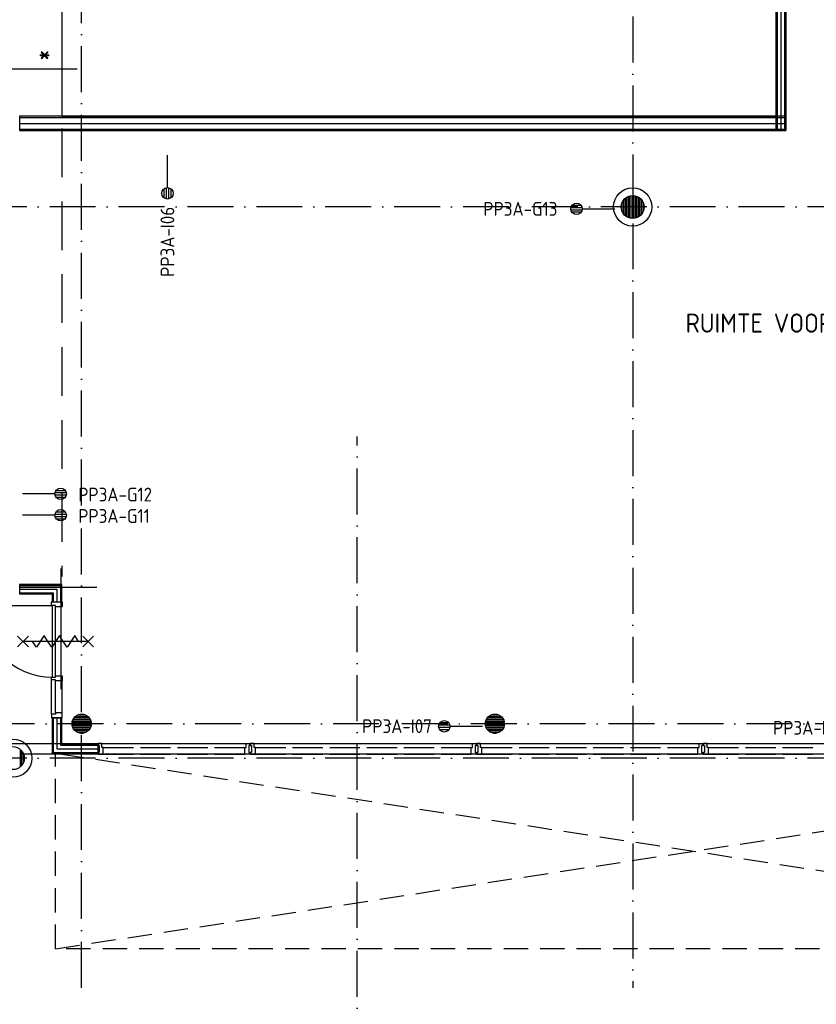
# Model space of a CAD drawing. Header units: millimetres. Extents: x 90707 to 450385, y -1262 to 949019.
# Tile 25 of 60: x 140037 to 150446, y 38393 to 51254. Entities that reach past the tile are written whole.
import ezdxf
from ezdxf.enums import TextEntityAlignment as Align

# ---------------------------------------------------------------- set-up
doc = ezdxf.new("R2010")
doc.units = ezdxf.units.MM
doc.header["$LTSCALE"] = 100
for name, pattern in [('CENTER2', [11.25, 7.5, -1.25, 1.25, -1.25]), ('CENTERX2', [40, 25, -5, 5, -5]), ('DASHDOT', [9, 6, -1.5, 0, -1.5]), ('HIDDEN', [9.525, 6.35, -3.175]), ('HIDDEN2', [4.7625, 3.175, -1.5875])]:
    doc.linetypes.add(name, pattern=pattern)
doc.layers.get('0').update_dxf_attribs({"linetype": 'CONTINUOUS'})
for name, color, linetype in [('AL$1----_MAATVOERING', 7, 'CONTINUOUS'), ('AL$7----_STRAMIEN', 1, 'DASHDOT'), ('AL$8----_HULPKOLOM', 2, 'CONTINUOUS'), ('AL$8----_HULPLIJNEN', 2, 'CONTINUOUS'), ('AL22----_BINNENWAND', 7, 'CONTINUOUS'), ('AL28----_KONSTRUKTIE', 3, 'CONTINUOUS'), ('AL32----_BINNENKOZ', 7, 'CONTINUOUS'), ('AL32----_DRAAIRICHTING', 1, 'CONTINUOUS'), ('AL65----_BEVEILIGING', 7, 'CONTINUOUS'), ('ALL-----_REFLIJNEN', 8, 'CONTINUOUS'), ('ALXAA---_GEWBETON', 12, 'CONTINUOUS'), ('EB6441--_ATTRIB', 2, 'CONTINUOUS'), ('EL6441--_DATACOM', 3, 'CONTINUOUS'), ('MAATV-SPARING', 1, 'CONTINUOUS'), ('STRAMIEN', 1, 'CENTER2'), ('VOLGNUMMER', 7, 'CONTINUOUS')]:
    doc.layers.add(name, color=color, linetype=linetype)
doc.styles.add('1_8', font='ISO', dxfattribs={"height": 1.8})
doc.styles.get("Standard").update_dxf_attribs({"font": 'iso.shx'})

# ---------------------------------------------------------------- blocks, each defined once
blk = doc.blocks.new('ES4X2')
for p, q in [((-0.45, 1.4), (-0.45, 2.6)), ((-0.15, 1.27), (-0.15, 2.73)), ((0.15, 1.27), (0.15, 2.73)), ((0.45, 1.4), (0.45, 2.6)), ((0, 1.25), (0, -3))]:
    blk.add_line(p, q)
blk.add_circle((0, 2), 0.75)
at = {"style": '1_8', "flags": 8}
for tag, p in [('NUMMER', (1.25, 3.5)), ('CODE', (-1.25, 3.5))]:
    blk.add_attdef(tag, text='', height=1.8, rotation=90, dxfattribs=at).set_placement(p, align=Align.MIDDLE_LEFT)
blk.add_attdef('M_CODE', text='', height=1.8, dxfattribs=at).set_placement((0, 0), align=Align.MIDDLE_CENTER)
blk = doc.blocks.new('A$Cca306792')
at = {"layer": 'AL$1----_MAATVOERING', "color": 8}
for p, q in [((49468, 65105), (49468, 51255)), ((58803, 51070), (58803, 65105)), ((49468, 51255), (58803, 51255))]:
    blk.add_line(p, q, dxfattribs=at)
at = {"layer": 'AL$7----_STRAMIEN', "color": 1}
blk.add_line((49728, 39870), (49728, 78662), dxfattribs=at)
for points in [[(56928, 78659), (56928, 39870)], [(146222, 50070), (3931, 50070)], [(135522, 43320), (3452, 43320)], [(146222, 42870), (2867, 42870)]]:
    blk.add_lwpolyline(points, dxfattribs=at)
at = {"layer": 'AL$7----_STRAMIEN'}
blk.add_lwpolyline([(53328, 5550), (53328, 47073)], dxfattribs=at)
at = {"layer": 'AL$8----_HULPKOLOM', "color": 8}
for centre in [(56928, 50070), (48828, 42870)]:
    blk.add_circle(centre, 250, dxfattribs=at)
at = {"layer": 'AL$8----_HULPLIJNEN', "color": 8}
for p, q in [((49461, 43770), (49461, 45349)), ((48918, 45105), (49927, 45105)), ((28917, 43060), (66118, 43060)), ((48945, 42928), (66983, 42928))]:
    blk.add_line(p, q, dxfattribs=at)
at = {"layer": 'AL22----_BINNENWAND', "color": 8}
for p, q in [((58803, 51255), (58803, 59024)), ((58928, 56200), (58928, 51070)), ((58928, 51255), (48918, 51255)), ((48918, 51255), (48918, 51070)), ((58928, 51255), (58803, 51255)), ((48918, 51070), (58928, 51070)), ((49468, 45140), (48918, 45140)), ((48918, 45140), (48918, 45015)), ((49468, 44912), (49468, 45140)), ((48918, 45015), (49343, 45015)), ((49343, 45015), (49343, 44912)), ((49343, 44912), (49468, 44912)), ((49468, 43395), (49343, 43395)), ((49343, 43395), (49343, 43053)), ((49468, 43053), (49468, 43395)), ((49343, 43053), (49343, 42928)), ((49943, 43053), (49468, 43053)), ((49943, 42928), (49943, 43053)), ((49343, 42928), (49943, 42928))]:
    blk.add_line(p, q, dxfattribs=at)
at = {"layer": 'AL22----_BINNENWAND', "color": 8, "linetype": 'Continuous'}
for p, q in [((58818, 56213), (58818, 51070)), ((58913, 56200), (58913, 51070)), ((48918, 51240), (58928, 51240)), ((48918, 51085), (58928, 51085)), ((48918, 45125), (49453, 45125)), ((48918, 45030), (49358, 45030)), ((49358, 45030), (49358, 44912)), ((49453, 45125), (49453, 44912)), ((49358, 43395), (49358, 42943)), ((49453, 43395), (49453, 43038)), ((49453, 43038), (49943, 43038)), ((49358, 42943), (49943, 42943))]:
    blk.add_line(p, q, dxfattribs=at)
at = {"layer": 'AL22----_BINNENWAND', "color": 8, "linetype": 'HIDDEN'}
for p, q in [((49468, 54490), (49468, 51255)), ((49468, 51095), (49468, 45242))]:
    blk.add_line(p, q, dxfattribs=at)
at = {"layer": 'AL28----_KONSTRUKTIE', "color": 8}
for centre, radius in [((56928, 50070), 150), ((49728, 43320), 125), ((55128, 43320), 125), ((48828, 42870), 150)]:
    blk.add_circle(centre, radius, dxfattribs=at)
at = {"layer": 'AL32----_BINNENKOZ', "color": 8}
for p, q in [((49336, 44912), (49475, 44912)), ((49336, 44862), (49336, 44912)), ((49475, 44912), (49475, 44845)), ((49387, 44862), (49336, 44862)), ((49347, 43928), (49347, 44862)), ((49387, 43928), (49387, 44862)), ((49387, 44845), (49387, 44862)), ((49475, 44845), (49387, 44845)), ((49336, 43895), (49336, 43928)), ((49336, 43928), (49387, 43928)), ((49336, 43895), (49336, 43928)), ((49336, 43445), (49336, 43895)), ((49387, 43895), (49336, 43895)), ((49387, 43928), (49387, 43945)), ((49387, 43945), (49475, 43945)), ((49387, 43878), (49387, 43895)), ((49387, 43462), (49387, 43878)), ((49475, 43878), (49387, 43878)), ((49475, 43945), (49475, 43878)), ((49475, 43462), (49475, 43878)), ((49387, 43445), (49336, 43445)), ((49336, 43445), (49336, 43395)), ((49336, 43395), (49475, 43395)), ((49475, 43462), (49387, 43462)), ((49387, 43462), (49387, 43445)), ((49475, 43395), (49475, 43462)), ((49943, 43060), (49943, 43035)), ((49993, 43060), (49943, 43060)), ((49943, 43035), (49959, 43035)), ((49959, 43035), (49959, 42943)), ((49993, 43009), (49993, 43060)), ((49993, 43060), (50422, 43060)), ((50010, 43009), (49993, 43009)), ((50010, 42921), (50010, 43009)), ((50010, 43009), (50405, 43009)), ((50478, 43060), (50907, 43060)), ((50495, 43009), (50890, 43009)), ((50963, 43060), (51392, 43060)), ((50980, 43009), (51375, 43009)), ((51448, 43060), (51877, 43060)), ((51465, 43009), (51860, 43009)), ((51860, 42921), (51860, 43009)), ((51860, 43009), (51877, 43009)), ((51877, 43009), (51877, 43060)), ((51877, 43060), (51927, 43060)), ((51927, 43035), (51911, 43035)), ((51911, 43035), (51911, 42943)), ((51927, 43060), (51927, 43035)), ((51932, 43060), (51932, 43035)), ((51982, 43060), (51932, 43060)), ((51932, 43035), (51948, 43035)), ((51948, 43035), (51948, 42943)), ((51982, 43060), (52411, 43060)), ((51982, 43009), (51982, 43060)), ((51999, 43009), (51982, 43009)), ((51999, 43009), (52394, 43009)), ((51999, 42921), (51999, 43009)), ((52467, 43060), (52896, 43060)), ((52484, 43009), (52879, 43009)), ((52952, 43060), (53381, 43060)), ((52969, 43009), (53364, 43009)), ((53437, 43060), (53866, 43060)), ((53454, 43009), (53849, 43009)), ((53922, 43060), (54351, 43060)), ((53939, 43009), (54334, 43009)), ((54407, 43060), (54836, 43060)), ((54424, 43009), (54819, 43009)), ((54819, 42921), (54819, 43009)), ((54819, 43009), (54836, 43009)), ((54836, 43009), (54836, 43060)), ((54836, 43060), (54886, 43060)), ((54886, 43035), (54870, 43035)), ((54870, 43035), (54870, 42943)), ((54886, 43060), (54886, 43035)), ((54891, 43060), (54891, 43035)), ((54941, 43060), (54891, 43060)), ((54891, 43035), (54907, 43035)), ((54907, 43035), (54907, 42943)), ((54941, 43060), (55370, 43060)), ((54941, 43009), (54941, 43060)), ((54958, 43009), (54941, 43009)), ((54958, 43009), (55353, 43009)), ((54958, 42921), (54958, 43009)), ((55426, 43060), (55855, 43060)), ((55443, 43009), (55838, 43009)), ((55911, 43060), (56340, 43060)), ((55928, 43009), (56323, 43009)), ((56396, 43060), (56825, 43060)), ((56413, 43009), (56808, 43009)), ((56881, 43060), (57310, 43060)), ((56898, 43009), (57293, 43009)), ((57366, 43060), (57795, 43060)), ((57383, 43009), (57778, 43009)), ((57778, 42921), (57778, 43009)), ((57778, 43009), (57795, 43009)), ((57795, 43009), (57795, 43060)), ((57795, 43060), (57845, 43060)), ((57845, 43035), (57829, 43035)), ((57829, 43035), (57829, 42943)), ((57845, 43060), (57845, 43035)), ((57850, 43060), (57850, 43035)), ((57900, 43060), (57850, 43060)), ((57850, 43035), (57866, 43035)), ((57866, 43035), (57866, 42943)), ((57900, 43060), (58329, 43060)), ((57900, 43009), (57900, 43060)), ((57917, 43009), (57900, 43009)), ((57917, 43009), (58312, 43009)), ((57917, 42921), (57917, 43009)), ((58385, 43060), (58814, 43060)), ((58402, 43009), (58797, 43009)), ((58870, 43060), (59299, 43060)), ((58887, 43009), (59282, 43009)), ((49959, 42943), (49943, 42943)), ((49943, 42943), (49943, 42921)), ((49943, 42921), (50010, 42921)), ((50010, 42921), (50405, 42921)), ((50495, 42921), (50890, 42921)), ((50980, 42921), (51375, 42921)), ((51465, 42921), (51860, 42921)), ((51927, 42921), (51860, 42921)), ((51911, 42943), (51927, 42943)), ((51927, 42943), (51927, 42921)), ((51948, 42943), (51932, 42943)), ((51932, 42943), (51932, 42921)), ((51932, 42921), (51999, 42921)), ((51999, 42921), (52394, 42921)), ((52484, 42921), (52879, 42921)), ((52969, 42921), (53364, 42921)), ((53454, 42921), (53849, 42921)), ((53939, 42921), (54334, 42921)), ((54424, 42921), (54819, 42921)), ((54886, 42921), (54819, 42921)), ((54870, 42943), (54886, 42943)), ((54886, 42943), (54886, 42921)), ((54907, 42943), (54891, 42943)), ((54891, 42943), (54891, 42921)), ((54891, 42921), (54958, 42921)), ((54958, 42921), (55353, 42921)), ((55443, 42921), (55838, 42921)), ((55928, 42921), (56323, 42921)), ((56413, 42921), (56808, 42921)), ((56898, 42921), (57293, 42921)), ((57383, 42921), (57778, 42921)), ((57845, 42921), (57778, 42921)), ((57829, 42943), (57845, 42943)), ((57845, 42943), (57845, 42921)), ((57866, 42943), (57850, 42943)), ((57850, 42943), (57850, 42921)), ((57850, 42921), (57917, 42921)), ((57917, 42921), (58312, 42921)), ((58402, 42921), (58797, 42921)), ((58887, 42921), (59282, 42921))]:
    blk.add_line(p, q, dxfattribs=at)
at = {"layer": 'AL32----_BINNENKOZ', "color": 8, "linetype": 'HIDDEN2'}
for p, q in [((49388, 42928), (66038, 42928)), ((49388, 40379), (49388, 42928)), ((49388, 40379), (66038, 42928)), ((49438, 42928), (66038, 40379)), ((66038, 40379), (49388, 40379))]:
    blk.add_line(p, q, dxfattribs=at)
at = {"layer": 'AL32----_DRAAIRICHTING', "color": 8}
blk.add_line((48413, 44862), (49347, 44862), dxfattribs=at)
blk.add_arc((49347, 44862), 934, 180, 270, dxfattribs=at)
at = {"layer": 'AL65----_BEVEILIGING', "color": 8, "linetype": 'Continuous'}
for points in [[(49032, 44465), (48892, 44325)], [(49032, 44325), (48892, 44465)], [(49812, 44395), (48962, 44395)], [(49287, 44395), (49237, 44470), (49137, 44320), (49087, 44395)], [(49487, 44395), (49437, 44470), (49337, 44320), (49287, 44395)], [(49687, 44395), (49637, 44470), (49537, 44320), (49487, 44395)], [(49882, 44465), (49742, 44325)], [(49882, 44325), (49742, 44465)]]:
    blk.add_lwpolyline(points, dxfattribs=at)
at = {"layer": 'ALL-----_REFLIJNEN', "color": 8, "linetype": 'Continuous'}
for p, q in [((58866, 56203), (58866, 51070)), ((48918, 51162), (58928, 51162)), ((48918, 45077), (49406, 45077)), ((49406, 45077), (49406, 44912)), ((49406, 43395), (49406, 42990)), ((49406, 42990), (49943, 42990))]:
    blk.add_line(p, q, dxfattribs=at)
at = {"layer": 'ALXAA---_GEWBETON', "color": 8}
for p, q in [((56828, 49958), (56828, 50181)), ((56848, 49943), (56848, 50196)), ((56868, 49932), (56868, 50207)), ((56888, 49925), (56888, 50214)), ((56908, 49921), (56908, 50218)), ((56928, 49920), (56928, 50220)), ((56948, 49921), (56948, 50218)), ((56968, 49925), (56968, 50214)), ((56988, 49932), (56988, 50207)), ((57008, 49943), (57008, 50196)), ((57028, 49958), (57028, 50181)), ((56788, 50016), (56788, 50123)), ((56808, 49980), (56808, 50160)), ((57048, 49980), (57048, 50160)), ((57068, 50016), (57068, 50123)), ((49609, 43355), (49848, 43355)), ((49616, 43375), (49840, 43375)), ((49629, 43395), (49828, 43395)), ((49648, 43415), (49809, 43415)), ((49681, 43435), (49776, 43435)), ((55009, 43355), (55248, 43355)), ((55016, 43375), (55240, 43375)), ((55029, 43395), (55228, 43395)), ((55048, 43415), (55209, 43415)), ((55081, 43435), (55176, 43435)), ((49603, 43315), (49853, 43315)), ((49604, 43335), (49852, 43335)), ((49606, 43295), (49851, 43295)), ((49611, 43275), (49845, 43275)), ((49621, 43255), (49836, 43255)), ((49636, 43235), (49821, 43235)), ((49659, 43215), (49797, 43215)), ((55003, 43315), (55253, 43315)), ((55004, 43335), (55252, 43335)), ((55006, 43295), (55251, 43295)), ((55011, 43275), (55245, 43275)), ((55021, 43255), (55236, 43255)), ((55036, 43235), (55221, 43235)), ((55059, 43215), (55197, 43215)), ((49715, 43195), (49742, 43195)), ((55115, 43195), (55142, 43195)), ((48928, 42758), (48928, 42981)), ((48948, 42780), (48948, 42960)), ((48968, 42816), (48968, 42923))]:
    blk.add_line(p, q, dxfattribs=at)
at = {"layer": 'STRAMIEN', "linetype": 'CENTERX2'}
blk.add_lwpolyline([(49668, 51870), (43181, 51870)], dxfattribs=at)
at = {"layer": 'MAATV-SPARING', "color": 8}
blk.add_text('*', height=270, dxfattribs=at).set_placement((49161, 51945))
at = {"layer": 'VOLGNUMMER', "color": 252, "linetype": 'ByBlock'}
blk.add_text('RUIMTE VOOR DEMOFACILITEITEN', height=250, dxfattribs=at).set_placement((57620, 48428))
for tag, p in [('0.28', (16187, 74214)), ('0.16', (78893, 73105)), ('0.17', (62961, 72994)), ('0.29', (35887, 72529)), ('0.18', (53124, 64542)), ('0.701', (85482, 63517)), ('0.32', (36092, 63166)), ('0.30', (29366, 63128)), ('0.12', (90689, 63024)), ('0.29A', (33165, 62745)), ('0.30', (38191, 61494)), ('0.27', (17657, 61363)), ('0.19', (61479, 61433)), ('0.14', (89762, 60088)), ('0.33', (45869, 59450)), ('0.15', (73454, 57402)), ('0.25', (28058, 57013)), ('0.801', (112714, 57073)), ('0.18A', (61029, 56759)), ('0.26A', (36299, 54851)), ('0.20', (60895, 53506)), ('0.800', (90980, 50804)), ('0.25A', (73288, 48435)), ('0.300', (94483, 48257)), ('0.21', (58702, 48178)), ('0.24', (35041, 47783)), ('0.102', (87631, 47613)), ('0.203', (95795, 46197)), ('0.26', (18559, 46119)), ('0.802', (68387, 42721)), ('0.204', (95497, 42149)), ('0.07B', (66790, 38909)), ('0.702', (95327, 36513))]:
    blk.add_attdef(tag, text='', height=250, dxfattribs=at).set_placement(p, align=Align.MIDDLE_CENTER)
at = {"layer": 'VOLGNUMMER', "color": 8, "linetype": 'ByBlock'}
blk.add_attdef('0.600', text='', height=250, dxfattribs=at).set_placement((96800, 48300), align=Align.MIDDLE_CENTER)

msp = doc.modelspace()

# ---------------------------------------------------------------- block references
at = {"layer": 'EL6441--_DATACOM'}
msp.add_blockref('A$Cca306792', (91118, -1262), dxfattribs=at)
ref = msp.add_blockref('ES4X2', (141967, 49186), dxfattribs=dict(at, xscale=100, yscale=100, zscale=100, rotation=180))
ref.add_attrib('CODE', 'PP3A-I06', dxfattribs={"layer": 'EB6441--_ATTRIB', "color": 1, "height": 180, "rotation": 90, "style": '1_8', "flags": 8}).set_placement((141967, 47895), align=Align.MIDDLE_LEFT)
ref = msp.add_blockref('ES4X2', (147513, 48783), dxfattribs=dict(at, xscale=100, yscale=100, zscale=100, rotation=90))
ref.add_attrib('CODE', 'PP3A-G13', dxfattribs={"layer": 'EB6441--_ATTRIB', "color": 1, "height": 180, "style": '1_8', "flags": 8}).set_placement((147063, 48783), align=Align.MIDDLE_RIGHT)
ref = msp.add_blockref('ES4X2', (140372, 45061), dxfattribs=dict(at, xscale=100, yscale=100, zscale=100, rotation=270))
ref.add_attrib('CODE', 'PP3A-G12', dxfattribs={"layer": 'EB6441--_ATTRIB', "color": 1, "height": 180, "style": '1_8', "flags": 8}).set_placement((140802, 45051), align=Align.MIDDLE_LEFT)
ref = msp.add_blockref('ES4X2', (140372, 44781), dxfattribs=dict(at, xscale=100, yscale=100, zscale=100, rotation=270))
ref.add_attrib('CODE', 'PP3A-G11', dxfattribs={"layer": 'EB6441--_ATTRIB', "color": 1, "height": 180, "style": '1_8', "flags": 8}).set_placement((140802, 44771), align=Align.MIDDLE_LEFT)
ref = msp.add_blockref('ES4X2', (145785, 42024), dxfattribs=dict(at, xscale=100, yscale=100, zscale=100, rotation=90))
ref.add_attrib('CODE', 'PP3A-I07', dxfattribs={"layer": 'EB6441--_ATTRIB', "color": 1, "height": 180, "style": '1_8', "flags": 8}).set_placement((144511, 42026), align=Align.MIDDLE_LEFT)
ref = msp.add_blockref('ES4X2', (151155, 42002), dxfattribs=dict(at, xscale=100, yscale=100, zscale=100, rotation=90))
ref.add_attrib('CODE', 'PP3A-I08', dxfattribs={"layer": 'EB6441--_ATTRIB', "color": 1, "height": 180, "style": '1_8', "flags": 8}).set_placement((149881, 42004), align=Align.MIDDLE_LEFT)

doc.saveas('drawing.dxf')
